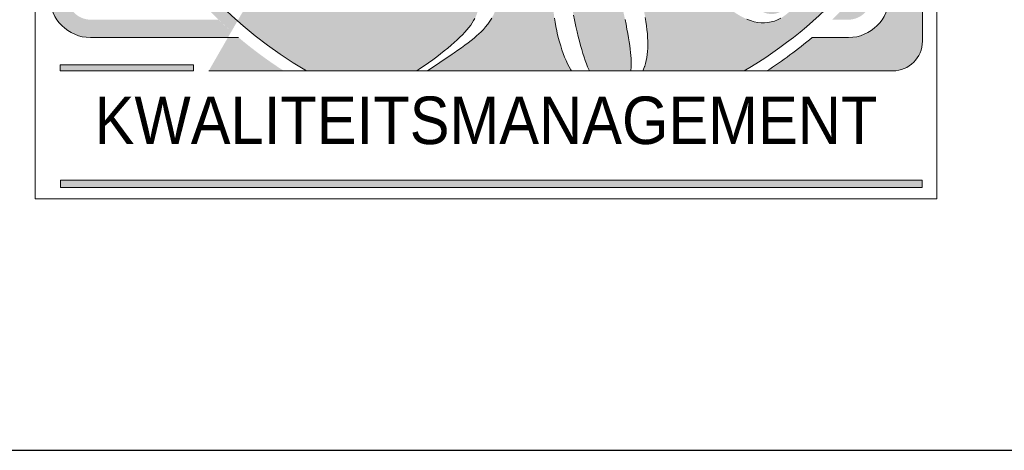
# Model space of a CAD drawing. Header units: millimetres. Extents: x -13501 to 278776, y 0 to 252300.
# Tile 53 of 131: x 128438 to 130130, y 169200 to 169939. Entities that reach past the tile are written whole.
import ezdxf
from ezdxf.enums import TextEntityAlignment as Align

# ---------------------------------------------------------------- set-up
doc = ezdxf.new("R2010")
doc.units = ezdxf.units.MM
doc.header["$LTSCALE"] = 100
doc.layers.get('0').update_dxf_attribs({"linetype": 'CONTINUOUS'})
doc.layers.add('Hulplijnen', color=7, linetype='CONTINUOUS', plot=False)
for name, color, linetype in [('SCHERMER_KADER', 7, 'CONTINUOUS'), ('SCHERMER_ONDERHOEK', 7, 'CONTINUOUS'), ('WT-tekst', 7, 'CONTINUOUS')]:
    doc.layers.add(name, color=color, linetype=linetype)
doc.styles.add('B-01', font='GOTHICI.TTF')
doc.styles.add('cg omega', font='GOTHICI.TTF', dxfattribs={"width": 1.32})
doc.styles.add('CG OMEGA BOLD', font='GOTHICBI.TTF', dxfattribs={"width": 1.32})

# ---------------------------------------------------------------- blocks, each defined once
blk = doc.blocks.new('iso')
at = {"lineweight": 5}
for points in [[(0.95, 17.197, 0.414214), (0.257, 16.504), (0.257, 3.462, 0.414214), (0.95, 2.769), (3.314, 2.769), (3.374, 2.872, -0.009813), (3.151, 3.075), (0.95, 3.075, -0.414214), (0.563, 3.462), (0.563, 16.504, -0.414214), (0.95, 16.891), (11.458, 16.891), (11.634, 17.197)], [(3.374, 2.872), (3.478, 3.052, -0.816427), (10.782, 15.72), (10.886, 15.901, 0.820962)], [(0.432, 2.194), (2.721, 2.194), (2.721, 2.299), (0.432, 2.299)], [(15.241, 0.321), (0.439, 0.321), (0.439, 0.19), (15.241, 0.19)]]:
    blk.add_hatch(color=256, dxfattribs=at).paths.add_polyline_path(points)
h = blk.add_hatch(color=256, dxfattribs=at)
h.paths.add_polyline_path([(15.247, 10.316), (12.585, 8.779, -0.599956), (6.222, 5.107), (3.885, 3.759), (3.478, 3.052, 0.049199), (4.665, 2.194), (6.56, 2.194), (6.625, 2.239), (6.685, 2.281), (6.76, 2.333), (6.833, 2.386), (6.903, 2.437), (6.969, 2.488), (7.032, 2.538), (7.092, 2.586), (7.149, 2.634), (7.202, 2.68), (7.252, 2.726), (7.299, 2.771), (7.342, 2.815), (7.383, 2.858), (7.42, 2.9), (7.454, 2.941), (7.485, 2.981), (7.512, 3.02), (7.536, 3.059), (7.558, 3.096), (7.576, 3.133), (7.59, 3.168), (7.602, 3.203), (7.607, 3.224), (7.62, 3.293), (7.626, 3.359), (7.626, 3.422), (7.62, 3.482), (7.607, 3.538), (7.587, 3.592), (7.567, 3.632), (7.534, 3.682), (7.495, 3.726), (7.45, 3.764), (7.4, 3.797), (7.343, 3.823), (7.281, 3.844), (7.252, 3.851), (7.188, 3.863), (7.126, 3.866), (7.065, 3.862), (7.006, 3.851), (6.948, 3.832), (6.905, 3.813), (6.856, 3.785), (6.808, 3.751), (6.762, 3.712), (6.719, 3.668), (6.677, 3.618), (6.637, 3.563), (6.618, 3.534), (6.551, 3.564), (6.582, 3.628), (6.616, 3.687), (6.651, 3.744), (6.689, 3.795), (6.728, 3.843), (6.769, 3.886), (6.812, 3.926), (6.856, 3.962), (6.903, 3.993), (6.932, 4.011), (6.985, 4.037), (7.041, 4.059), (7.097, 4.076), (7.156, 4.087), (7.216, 4.093), (7.278, 4.095), (7.341, 4.091), (7.406, 4.082), (7.463, 4.071), (7.53, 4.053), (7.592, 4.031), (7.65, 4.005), (7.703, 3.974), (7.752, 3.94), (7.796, 3.901), (7.834, 3.859), (7.871, 3.811), (7.902, 3.755), (7.925, 3.701), (7.942, 3.645), (7.953, 3.587), (7.958, 3.526), (7.957, 3.463), (7.951, 3.398), (7.938, 3.328), (7.922, 3.269), (7.902, 3.212), (7.877, 3.156), (7.848, 3.101), (7.815, 3.047), (7.777, 2.994), (7.732, 2.938), (7.698, 2.902), (7.664, 2.868), (7.627, 2.832), (7.586, 2.795), (7.542, 2.757), (7.493, 2.718), (7.442, 2.677), (7.387, 2.636), (7.328, 2.592), (7.266, 2.548), (7.2, 2.502), (7.168, 2.481), (6.744, 2.194), (9.217, 2.194), (9.204, 2.215), (9.176, 2.266), (9.15, 2.318), (9.124, 2.374), (9.099, 2.432), (9.076, 2.493), (9.053, 2.557), (9.032, 2.624), (9.011, 2.693), (8.991, 2.765), (8.973, 2.84), (8.963, 2.884), (8.947, 2.958), (8.934, 3.03), (8.923, 3.101), (8.914, 3.17), (8.907, 3.237), (8.903, 3.302), (8.901, 3.366), (8.901, 3.427), (8.904, 3.487), (8.908, 3.546), (8.915, 3.602), (8.924, 3.656), (8.936, 3.709), (8.949, 3.761), (8.965, 3.81), (8.967, 3.815), (8.991, 3.877), (9.019, 3.934), (9.051, 3.987), (9.086, 4.036), (9.124, 4.08), (9.167, 4.12), (9.212, 4.155), (9.261, 4.186), (9.313, 4.213), (9.37, 4.235), (9.429, 4.253), (9.45, 4.258), (9.514, 4.269), (9.575, 4.275), (9.636, 4.276), (9.694, 4.271), (9.752, 4.261), (9.807, 4.245), (9.861, 4.224), (9.914, 4.197), (9.966, 4.165), (10.015, 4.128), (10.063, 4.084), (10.067, 4.081), (10.102, 4.044), (10.136, 4.005), (10.168, 3.963), (10.199, 3.917), (10.229, 3.869), (10.258, 3.819), (10.286, 3.766), (10.311, 3.709), (10.336, 3.65), (10.36, 3.589), (10.382, 3.524), (10.404, 3.457), (10.423, 3.386), (10.442, 3.313), (10.453, 3.266), (10.469, 3.189), (10.484, 3.114), (10.496, 3.041), (10.506, 2.97), (10.514, 2.901), (10.521, 2.834), (10.526, 2.769), (10.528, 2.706), (10.528, 2.645), (10.527, 2.587), (10.523, 2.529), (10.517, 2.475), (10.51, 2.422), (10.5, 2.371), (10.489, 2.322), (10.475, 2.275), (10.474, 2.271), (10.451, 2.209), (10.444, 2.194), (12.182, 2.194, 0.157804), (15.247, 5.619)])
h.paths.add_polyline_path([(13.164, 6.933), (13.216, 6.935), (13.269, 6.934), (13.324, 6.93), (13.38, 6.924), (13.437, 6.914), (13.496, 6.902), (13.556, 6.888), (13.618, 6.87), (13.681, 6.85), (13.745, 6.827), (13.811, 6.801), (13.878, 6.772), (13.946, 6.741), (13.99, 6.72), (14.06, 6.685), (14.127, 6.649), (14.192, 6.613), (14.254, 6.577), (14.313, 6.541), (14.369, 6.504), (14.423, 6.466), (14.473, 6.429), (14.521, 6.391), (14.566, 6.353), (14.608, 6.314), (14.647, 6.276), (14.684, 6.237), (14.718, 6.197), (14.749, 6.158), (14.776, 6.117), (14.779, 6.114), (14.813, 6.058), (14.841, 6.002), (14.863, 5.945), (14.88, 5.889), (14.891, 5.832), (14.897, 5.774), (14.897, 5.716), (14.892, 5.659), (14.881, 5.601), (14.863, 5.542), (14.841, 5.484), (14.823, 5.444), (14.792, 5.387), (14.758, 5.335), (14.721, 5.287), (14.681, 5.244), (14.637, 5.207), (14.59, 5.174), (14.54, 5.145), (14.486, 5.121), (14.429, 5.102), (14.369, 5.089), (14.306, 5.079), (14.286, 5.078), (14.238, 5.074), (14.188, 5.074), (14.136, 5.076), (14.082, 5.081), (14.028, 5.088), (13.971, 5.098), (13.913, 5.11), (13.854, 5.125), (13.793, 5.142), (13.731, 5.162), (13.667, 5.184), (13.602, 5.209), (13.534, 5.236), (13.466, 5.266), (13.396, 5.299), (13.356, 5.318), (13.288, 5.352), (13.224, 5.387), (13.161, 5.423), (13.102, 5.459), (13.046, 5.496), (12.992, 5.533), (12.941, 5.571), (12.893, 5.61), (12.848, 5.649), (12.806, 5.689), (12.766, 5.73), (12.729, 5.772), (12.695, 5.814), (12.664, 5.856), (12.635, 5.899), (12.632, 5.904), (12.599, 5.962), (12.572, 6.02), (12.55, 6.077), (12.535, 6.135), (12.524, 6.193), (12.519, 6.25), (12.52, 6.308), (12.527, 6.366), (12.539, 6.424), (12.557, 6.481), (12.581, 6.538), (12.59, 6.558), (12.62, 6.615), (12.654, 6.667), (12.691, 6.714), (12.732, 6.757), (12.776, 6.796), (12.823, 6.829), (12.874, 6.858), (12.927, 6.883), (12.984, 6.903), (13.045, 6.917), (13.11, 6.929)], flags=16)
h.paths.add_polyline_path([(12.032, 5.219), (12.08, 5.199), (12.128, 5.176), (12.176, 5.149), (12.224, 5.12), (12.272, 5.087), (12.32, 5.052), (12.369, 5.014), (12.417, 4.972), (12.466, 4.928), (12.515, 4.88), (12.564, 4.829), (12.613, 4.775), (12.662, 4.718), (12.693, 4.68), (12.742, 4.619), (12.789, 4.558), (12.833, 4.499), (12.874, 4.44), (12.912, 4.382), (12.948, 4.325), (12.981, 4.269), (13.011, 4.214), (13.039, 4.16), (13.064, 4.106), (13.086, 4.054), (13.106, 4.002), (13.122, 3.952), (13.137, 3.901), (13.148, 3.853), (13.157, 3.805), (13.165, 3.735), (13.167, 3.672), (13.164, 3.612), (13.155, 3.553), (13.142, 3.496), (13.123, 3.442), (13.099, 3.39), (13.07, 3.34), (13.036, 3.291), (12.997, 3.245), (12.952, 3.201), (12.918, 3.173), (12.867, 3.133), (12.814, 3.1), (12.76, 3.073), (12.706, 3.051), (12.65, 3.035), (12.594, 3.024), (12.536, 3.019), (12.478, 3.02), (12.418, 3.027), (12.358, 3.039), (12.296, 3.057), (12.278, 3.064), (12.232, 3.082), (12.187, 3.102), (12.14, 3.126), (12.094, 3.152), (12.047, 3.181), (12, 3.214), (11.953, 3.249), (11.905, 3.287), (11.857, 3.328), (11.808, 3.372), (11.76, 3.42), (11.711, 3.469), (11.661, 3.522), (11.611, 3.578), (11.561, 3.637), (11.533, 3.671), (11.485, 3.73), (11.441, 3.789), (11.399, 3.847), (11.361, 3.905), (11.325, 3.962), (11.292, 4.018), (11.261, 4.074), (11.234, 4.129), (11.209, 4.184), (11.187, 4.238), (11.168, 4.291), (11.152, 4.344), (11.138, 4.397), (11.127, 4.449), (11.12, 4.501), (11.113, 4.572), (11.113, 4.636), (11.117, 4.697), (11.127, 4.756), (11.141, 4.813), (11.161, 4.867), (11.186, 4.92), (11.216, 4.969), (11.251, 5.016), (11.291, 5.062), (11.337, 5.104), (11.353, 5.118), (11.405, 5.156), (11.457, 5.19), (11.511, 5.217), (11.565, 5.239), (11.621, 5.256), (11.678, 5.267), (11.736, 5.272), (11.795, 5.272), (11.855, 5.266), (11.917, 5.255), (11.979, 5.238), (11.984, 5.236)], flags=16)
h = blk.add_hatch(color=256, dxfattribs=at)
h.paths.add_polyline_path([(14.338, 6.138), (14.281, 6.172), (14.221, 6.206), (14.156, 6.241), (14.088, 6.278), (14.015, 6.316), (13.939, 6.356), (13.859, 6.396), (13.775, 6.438), (13.736, 6.457), (13.658, 6.495), (13.584, 6.529), (13.512, 6.561), (13.444, 6.589), (13.379, 6.615), (13.318, 6.638), (13.26, 6.657), (13.205, 6.674), (13.154, 6.687), (13.105, 6.698), (13.061, 6.706), (13.019, 6.71), (13.003, 6.711), (12.937, 6.709), (12.878, 6.699), (12.824, 6.68), (12.775, 6.652), (12.733, 6.615), (12.696, 6.569), (12.666, 6.517), (12.643, 6.461), (12.631, 6.406), (12.629, 6.351), (12.637, 6.297), (12.655, 6.243), (12.683, 6.189), (12.721, 6.136), (12.749, 6.104), (12.776, 6.075), (12.808, 6.046), (12.843, 6.016), (12.882, 5.985), (12.925, 5.953), (12.972, 5.921), (13.022, 5.888), (13.076, 5.854), (13.133, 5.819), (13.195, 5.784), (13.26, 5.747), (13.329, 5.71), (13.402, 5.673), (13.479, 5.634), (13.507, 5.62), (13.588, 5.581), (13.665, 5.545), (13.739, 5.511), (13.809, 5.48), (13.877, 5.451), (13.942, 5.425), (14.003, 5.401), (14.062, 5.38), (14.117, 5.361), (14.169, 5.345), (14.219, 5.331), (14.264, 5.32), (14.307, 5.312), (14.347, 5.305), (14.374, 5.303), (14.442, 5.301), (14.504, 5.307), (14.561, 5.322), (14.612, 5.345), (14.657, 5.377), (14.696, 5.416), (14.73, 5.465), (14.745, 5.493), (14.769, 5.551), (14.782, 5.608), (14.785, 5.663), (14.777, 5.718), (14.759, 5.772), (14.732, 5.825), (14.693, 5.876), (14.676, 5.896), (14.654, 5.918), (14.628, 5.941), (14.599, 5.965), (14.565, 5.991), (14.527, 6.018), (14.486, 6.046), (14.44, 6.076), (14.391, 6.106)])
h.paths.add_polyline_path([(12.495, 4.37), (12.439, 4.441), (12.38, 4.514), (12.353, 4.547), (12.298, 4.614), (12.244, 4.676), (12.193, 4.735), (12.143, 4.79), (12.095, 4.84), (12.048, 4.886), (12.003, 4.928), (11.96, 4.966), (11.92, 5), (11.88, 5.03), (11.842, 5.055), (11.807, 5.076), (11.792, 5.084), (11.733, 5.11), (11.674, 5.126), (11.617, 5.131), (11.561, 5.125), (11.507, 5.11), (11.454, 5.083), (11.405, 5.048), (11.362, 5.007), (11.328, 4.962), (11.303, 4.913), (11.287, 4.861), (11.281, 4.804), (11.284, 4.743), (11.297, 4.679), (11.308, 4.638), (11.322, 4.601), (11.338, 4.561), (11.357, 4.519), (11.38, 4.475), (11.406, 4.428), (11.435, 4.379), (11.467, 4.328), (11.501, 4.275), (11.54, 4.219), (11.58, 4.161), (11.624, 4.101), (11.672, 4.039), (11.723, 3.974), (11.776, 3.907), (11.797, 3.882), (11.853, 3.814), (11.908, 3.749), (11.961, 3.687), (12.012, 3.629), (12.062, 3.574), (12.109, 3.523), (12.156, 3.477), (12.2, 3.432), (12.242, 3.393), (12.283, 3.356), (12.322, 3.323), (12.359, 3.294), (12.395, 3.268), (12.428, 3.246), (12.451, 3.232), (12.513, 3.202), (12.572, 3.181), (12.63, 3.171), (12.685, 3.171), (12.739, 3.181), (12.792, 3.201), (12.843, 3.231), (12.868, 3.25), (12.914, 3.293), (12.949, 3.339), (12.975, 3.388), (12.991, 3.441), (12.998, 3.498), (12.994, 3.557), (12.981, 3.621), (12.973, 3.645), (12.962, 3.674), (12.949, 3.706), (12.931, 3.74), (12.912, 3.778), (12.889, 3.818), (12.863, 3.861), (12.834, 3.906), (12.802, 3.955), (12.768, 4.006), (12.73, 4.06), (12.689, 4.117), (12.645, 4.176), (12.598, 4.238), (12.548, 4.303)])
h.paths.add_polyline_path([(10.118, 3.166), (10.098, 3.258), (10.089, 3.299), (10.069, 3.384), (10.049, 3.464), (10.03, 3.539), (10.009, 3.611), (9.989, 3.677), (9.968, 3.739), (9.947, 3.797), (9.925, 3.85), (9.904, 3.898), (9.882, 3.942), (9.86, 3.982), (9.837, 4.017), (9.828, 4.03), (9.786, 4.081), (9.74, 4.121), (9.691, 4.151), (9.64, 4.171), (9.584, 4.181), (9.525, 4.182), (9.466, 4.172), (9.408, 4.155), (9.358, 4.13), (9.314, 4.097), (9.277, 4.057), (9.245, 4.009), (9.221, 3.954), (9.203, 3.891), (9.195, 3.849), (9.19, 3.81), (9.188, 3.767), (9.186, 3.72), (9.187, 3.671), (9.189, 3.617), (9.192, 3.561), (9.198, 3.501), (9.205, 3.437), (9.214, 3.371), (9.225, 3.301), (9.238, 3.227), (9.252, 3.15), (9.268, 3.069), (9.286, 2.986), (9.293, 2.954), (9.313, 2.868), (9.333, 2.785), (9.353, 2.706), (9.373, 2.631), (9.393, 2.56), (9.413, 2.493), (9.433, 2.431), (9.452, 2.372), (9.473, 2.317), (9.493, 2.266), (9.513, 2.219), (9.525, 2.194), (10.236, 2.194), (10.239, 2.214), (10.243, 2.246), (10.244, 2.281), (10.245, 2.319), (10.244, 2.361), (10.241, 2.407), (10.238, 2.457), (10.232, 2.511), (10.225, 2.568), (10.217, 2.63), (10.207, 2.695), (10.196, 2.764), (10.183, 2.837), (10.169, 2.913), (10.154, 2.994), (10.137, 3.078)])
h = blk.add_hatch(color=256, dxfattribs=at)
h.paths.add_polyline_path([(4.275, 2.194, -0.031633), (3.495, 2.769), (3.314, 2.769), (2.983, 2.194)])
h.paths.add_polyline_path([(13.979, 2.769), (13.353, 2.769, -0.031633), (12.573, 2.194), (14.737, 2.194, 0.414214), (15.247, 2.704), (15.247, 5.145, -0.03613), (14.673, 4.199), (14.673, 3.462, -0.414214)])
h.paths.add_polyline_path([(14.367, 3.462, -0.414214), (13.979, 3.075), (13.696, 3.075, 0.032194), (14.367, 3.797)], flags=17)
for p, q in [((15.247, 2.704), (15.247, 17.259)), ((7.536, 3.059), (7.512, 3.02)), ((7.558, 3.096), (7.536, 3.059)), ((9.268, 3.069), (9.252, 3.15)), ((9.286, 2.986), (9.268, 3.069)), ((10.137, 3.078), (10.154, 2.994)), ((12.232, 3.082), (12.278, 3.064)), ((12.278, 3.064), (12.296, 3.057)), ((12.296, 3.057), (12.358, 3.039)), ((12.65, 3.035), (12.706, 3.051)), ((12.706, 3.051), (12.76, 3.073)), ((12.76, 3.073), (12.814, 3.1)), ((7.42, 2.9), (7.383, 2.858)), ((7.454, 2.941), (7.42, 2.9)), ((7.485, 2.981), (7.454, 2.941)), ((7.512, 3.02), (7.485, 2.981)), ((9.293, 2.954), (9.286, 2.986)), ((9.313, 2.868), (9.293, 2.954)), ((10.154, 2.994), (10.169, 2.913)), ((10.169, 2.913), (10.183, 2.837)), ((12.358, 3.039), (12.418, 3.027)), ((12.418, 3.027), (12.478, 3.02)), ((12.478, 3.02), (12.536, 3.019)), ((12.536, 3.019), (12.594, 3.024)), ((12.594, 3.024), (12.65, 3.035)), ((3.495, 2.769), (0.95, 2.769)), ((7.252, 2.726), (7.202, 2.68)), ((7.299, 2.771), (7.252, 2.726)), ((7.342, 2.815), (7.299, 2.771)), ((7.383, 2.858), (7.342, 2.815)), ((9.333, 2.785), (9.313, 2.868)), ((9.353, 2.706), (9.333, 2.785)), ((10.183, 2.837), (10.196, 2.764)), ((10.196, 2.764), (10.207, 2.695)), ((13.979, 2.769), (13.353, 2.769)), ((7.092, 2.586), (7.032, 2.538)), ((7.149, 2.634), (7.092, 2.586)), ((7.202, 2.68), (7.149, 2.634)), ((9.373, 2.631), (9.353, 2.706)), ((9.393, 2.56), (9.373, 2.631)), ((9.413, 2.493), (9.393, 2.56)), ((10.207, 2.695), (10.217, 2.63)), ((10.217, 2.63), (10.225, 2.568)), ((10.225, 2.568), (10.232, 2.511)), ((6.833, 2.386), (6.76, 2.333)), ((6.903, 2.437), (6.833, 2.386)), ((6.969, 2.488), (6.903, 2.437)), ((7.032, 2.538), (6.969, 2.488)), ((9.433, 2.431), (9.413, 2.493)), ((9.452, 2.372), (9.433, 2.431)), ((9.473, 2.317), (9.452, 2.372)), ((10.232, 2.511), (10.238, 2.457)), ((10.238, 2.457), (10.241, 2.407)), ((10.241, 2.407), (10.244, 2.361)), ((6.625, 2.239), (6.56, 2.194)), ((6.685, 2.281), (6.625, 2.239)), ((6.76, 2.333), (6.685, 2.281)), ((9.493, 2.266), (9.473, 2.317)), ((9.513, 2.219), (9.493, 2.266)), ((9.525, 2.194), (9.513, 2.219)), ((10.239, 2.214), (10.236, 2.194)), ((10.243, 2.246), (10.239, 2.214)), ((10.244, 2.281), (10.243, 2.246)), ((10.244, 2.361), (10.245, 2.319)), ((10.245, 2.319), (10.244, 2.281)), ((2.983, 2.194), (14.737, 2.194))]:
    blk.add_line(p, q, dxfattribs=at)
for points in [[(10.444, 2.194), (10.451, 2.209), (10.474, 2.271), (10.475, 2.275), (10.489, 2.322), (10.5, 2.371), (10.51, 2.422), (10.517, 2.475), (10.523, 2.529), (10.527, 2.587), (10.528, 2.645), (10.528, 2.706), (10.526, 2.769), (10.521, 2.834), (10.514, 2.901), (10.506, 2.97), (10.496, 3.041), (10.484, 3.114)], [(8.923, 3.101), (8.934, 3.03), (8.947, 2.958), (8.963, 2.884), (8.973, 2.84), (8.991, 2.765), (9.011, 2.693), (9.032, 2.624), (9.053, 2.557), (9.076, 2.493), (9.099, 2.432), (9.124, 2.374), (9.15, 2.318), (9.176, 2.266), (9.204, 2.215), (9.217, 2.194)], [(6.744, 2.194), (7.168, 2.481), (7.2, 2.502), (7.266, 2.548), (7.328, 2.592), (7.387, 2.636), (7.442, 2.677), (7.493, 2.718), (7.542, 2.757), (7.586, 2.795), (7.627, 2.832), (7.664, 2.868), (7.698, 2.902), (7.728, 2.935), (7.735, 2.943), (7.777, 2.994), (7.815, 3.047), (7.848, 3.101)]]:
    blk.add_lwpolyline(points, dxfattribs=at)
for points in [[(0.432, 2.194), (2.721, 2.194), (2.721, 2.299), (0.432, 2.299)], [(0.439, 0.19), (15.241, 0.19), (15.241, 0.321), (0.439, 0.321)]]:
    blk.add_lwpolyline(points, close=True, dxfattribs=at)
for centre, radius, start, end in [((8.424, 8.64), 7.462, 45.5287, 239.7565), ((8.424, 8.64), 7.462, 300.2435, 336.1138), ((0.95, 3.462), 0.694, 180, 270), ((13.979, 3.462), 0.694, 270, 0), ((8.424, 8.64), 7.666, 302.7642, 310.0114), ((14.737, 2.704), 0.51, 270, 0)]:
    blk.add_arc(centre, radius, start, end, dxfattribs=at)
at = {"layer": 'Hulplijnen', "lineweight": 5}
blk.add_lwpolyline([(0, 24.928), (15.497, 24.928), (15.497, 0), (0, 0)], close=True, dxfattribs=at)
at = {"lineweight": 5, "insert": (7.748, 1.754), "char_height": 0.816, "width": 18.11766, "attachment_point": 2, "style": 'B-01'}
blk.add_mtext('{\\fSansSerif|b0|i0|c2|p2;\\W0.9;KWALITEITSMANAGEMENT}', dxfattribs=at)
blk = doc.blocks.new('1350x840')
at = {"layer": 'SCHERMER_KADER', "color": 8, "linetype": 'Continuous'}
blk.add_line((-1316, 0), (0, 0), dxfattribs=at)
at = {"layer": 'WT-tekst'}
blk.add_blockref('iso', (-41.358, 4.32), dxfattribs=at)
at = {"layer": 'SCHERMER_ONDERHOEK', "style": 'B-01'}
for tag, p in [('WIJZA', (-161.007, 168.4)), ('WIJZG', (-75.507, 168.4)), ('OMSCHRIJVINGA', (-161.007, 162)), ('OMSCHRIJVINGG', (-75.507, 162)), ('WIJZB', (-161.007, 155.6)), ('WIJZH', (-75.507, 155.6)), ('OMSCHRIJVINGB', (-161.007, 149.2)), ('OMSCHRIJVINGH', (-75.507, 149.2)), ('WIJZC', (-161.007, 142.8)), ('WIJZI', (-75.507, 142.8)), ('OMSCHRIJVINGC', (-161.007, 136.4)), ('OMSCHRIJVINGI', (-75.507, 136.4)), ('WIJZD', (-161.007, 130)), ('WIJZJ', (-75.507, 130)), ('OMSCHRIJVINGD', (-161.007, 123.6)), ('OMSCHRIJVINGJ', (-75.507, 123.6)), ('WIJZE', (-161.007, 117.2)), ('WIJZK', (-75.507, 117.2)), ('OMSCHRIJVINGE', (-161.007, 110.8)), ('OMSCHRIJVINGK', (-75.507, 110.8)), ('WIJZF', (-161.007, 104.4)), ('WIJZL', (-75.507, 104.4)), ('OMSCHRIJVINGF', (-161.007, 98)), ('OMSCHRIJVINGL', (-75.507, 98))]:
    blk.add_attdef(tag, text='', height=1.8, dxfattribs=at).set_placement(p, align=Align.MIDDLE_LEFT)
at = {"layer": 'SCHERMER_ONDERHOEK', "style": 'cg omega', "oblique": 15, "width": 1.32}
blk.add_attdef('STATUS', (-179.5, 76.8), '', height=3.5, dxfattribs=at)
at = {"layer": 'SCHERMER_ONDERHOEK', "width": 1.32}
for tag, height, style, p in [('BENAMING', 2.34, 'CG OMEGA BOLD', (-161.258, 58)), ('BENAMING2', 2.34, 'CG OMEGA BOLD', (-161.258, 51.6)), ('BETREFT', 2.34, 'CG OMEGA BOLD', (-161.258, 45.2)), ('SCHAAL', 1.8, 'cg omega', (-161.258, 38.8)), ('TEKENAAR', 1.8, 'cg omega', (-161.258, 32.4)), ('DATUM', 1.8, 'cg omega', (-161.258, 26)), ('NR', 1.8, 'cg omega', (-125.231, 19.6)), ('A?', 1.8, 'cg omega', (-72.693, 19.6)), ('TEKNR.', 2.34, 'CG OMEGA BOLD', (-72.693, 13.2)), ('DD', 1.8, 'cg omega', (-125.231, 13.2))]:
    blk.add_attdef(tag, text='', height=height, dxfattribs=dict(at, style=style)).set_placement(p, align=Align.MIDDLE_LEFT)

msp = doc.modelspace()

# ---------------------------------------------------------------- block references
at = {"xscale": 100, "yscale": 100, "zscale": 100}
msp.add_blockref('1350x840', (132600, 169200), dxfattribs=at)

doc.saveas('drawing.dxf')
